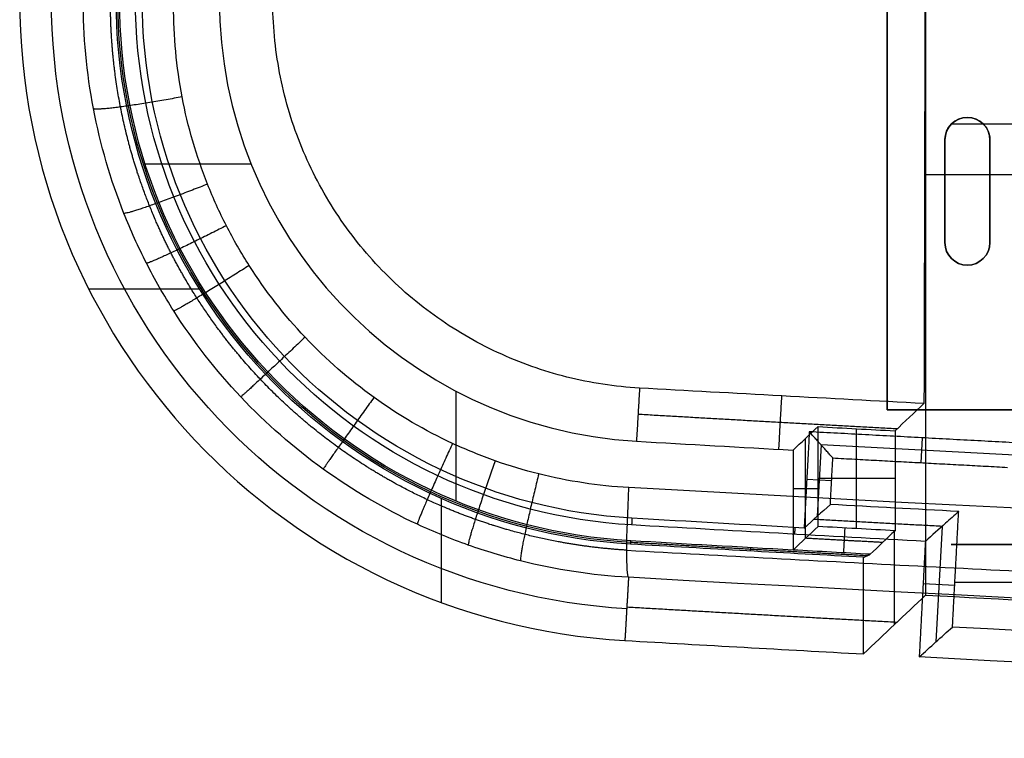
# Model space of a CAD drawing. Header units: millimetres. Extents: x -68 to 68, y -70 to 54.
# Tile 1 of 83: x -67 to -52, y -56 to -45. Entities that reach past the tile are written whole.
import ezdxf

# ---------------------------------------------------------------- set-up
doc = ezdxf.new("R2010")
doc.units = ezdxf.units.MM
doc.layers.add('Layer 01', color=7, linetype='Continuous', true_color=0x000000)

# ---------------------------------------------------------------- blocks, each defined once
blk = doc.blocks.new('User_Library-MINI-DIN-6.step')
at = {"layer": 'Layer 01', "color": 9, "true_color": 0xbebebe}
for p, q in [((-6.550000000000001, 6.3, 6.999999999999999), (-6.550000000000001, 6.3, -7)), ((-6.550000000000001, -6.5, 6.499999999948), (-6.550000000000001, -6.500000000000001, -6.499999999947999))]:
    blk.add_line(p, q, dxfattribs=at)
for points in [[(0, 6.299999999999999, 7), (0, 6.299999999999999), (0, 6.299999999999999, -7)], [(0, -6.5, -7), (0, -6.5), (0, -6.5, 7)]]:
    blk.add_open_spline(points, degree=2, dxfattribs=at)
blk = doc.blocks.new('X1.step')
at = {"layer": 'Layer 01', "extrusion": (-0.999999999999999, -1.1924881e-08, -4.3711409e-08)}
blk.add_blockref('User_Library-MINI-DIN-6.step', (73.09999508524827, 7.015313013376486, -13.99999527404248), dxfattribs=at)
blk = doc.blocks.new('Open CASCADE STEP translator 6.8 1.1.1.step')
at = {"layer": 'Layer 01', "color": 96, "true_color": 0x008000}
for p, q in [((6, -71, 0.80070198), (6, -50, 0.80070198)), ((7.249998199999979, -66.44999918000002, 1.60140396), (7.249998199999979, -66.44999918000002)), ((6.8999989, -68.40000036, 0.80070198), (6.8999989, -66.79999848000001, 0.80070198)), ((7.599997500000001, -68.40000036, 0.80070198), (7.599997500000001, -66.79999848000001, 0.80070198)), ((6.8999989, -67.59999942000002), (6.8999989, -67.59999942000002, 1.60140396)), ((7.599997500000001, -67.59999942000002), (7.599997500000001, -67.59999942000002, 1.60140396)), ((7.249998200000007, -68.74999966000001, 1.60140396), (7.249998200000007, -68.74999966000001)), ((6, -71, 0.80070198), (43.49999999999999, -71, 0.80070198))]:
    blk.add_line(p, q, dxfattribs=at)
at = {"layer": 'Layer 01', "color": 96, "true_color": 0x008000, "extrusion": (0, 0, -1)}
for centre, radius, start, end in [((-7.249998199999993, -66.79999848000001, -0.80070198), 0.3499992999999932, 359.9999999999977, 179.9999999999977), ((-7.2499982, -66.79999848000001, -1.60140396), 0.3499993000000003, 0, 180), ((-7.2499982, -68.40000036, -1.60140396), 0.3499993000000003, 180, 0), ((-7.249998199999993, -68.40000036, -0.80070198), 0.3499993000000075, 179.9999999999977, 359.9999999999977)]:
    blk.add_arc(centre, radius, start, end, dxfattribs=at)
at = {"layer": 'Layer 01', "color": 96, "true_color": 0x008000}
for centre, start, end in [((7.2499982, -66.79999848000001), 0, 180), ((7.2499982, -68.40000036), 180, 0)]:
    blk.add_arc(centre, 0.3499993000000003, start, end, dxfattribs=at)
for points in [[(6, -71), (6, -60.5), (6, -50)], [(6, -50, 1.60140396), (6, -60.5, 1.60140396), (6, -71, 1.60140396)], [(6.8999989, -66.79999848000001), (6.8999989, -66.79999848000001, 0.80070198), (6.8999989, -66.79999848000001, 1.60140396)], [(6.8999989, -66.79999848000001, 1.60140396), (6.8999989, -67.59999942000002, 1.60140396), (6.8999989, -68.40000036, 1.60140396)], [(6.8999989, -68.40000036), (6.8999989, -67.59999942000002), (6.8999989, -66.79999848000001)], [(7.599997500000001, -66.79999848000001, 1.60140396), (7.599997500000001, -66.79999848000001, 0.80070198), (7.599997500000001, -66.79999848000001)], [(7.599997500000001, -68.40000036, 1.60140396), (7.599997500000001, -67.59999942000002, 1.60140396), (7.599997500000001, -66.79999848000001, 1.60140396)], [(7.599997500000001, -66.79999848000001), (7.599997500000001, -67.59999942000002), (7.599997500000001, -68.40000036)], [(6.8999989, -68.40000036, 1.60140396), (6.8999989, -68.40000036, 0.80070198), (6.8999989, -68.40000036)], [(7.599997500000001, -68.40000036), (7.599997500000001, -68.40000036, 0.80070198), (7.599997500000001, -68.40000036, 1.60140396)], [(43.5, -71), (24.75, -71), (6, -71)], [(6, -71, 1.60140396), (24.75, -71, 1.60140396), (43.5, -71, 1.60140396)], [(6, -71), (6, -71, 0.80070198), (6, -71, 1.60140396)]]:
    blk.add_open_spline(points, degree=2, dxfattribs=at)
blk = doc.blocks.new('Board.step')
at = {"layer": 'Layer 01'}
blk.add_blockref('Open CASCADE STEP translator 6.8 1.1.1.step', (0, 0, -1.60140396), dxfattribs=at)
blk = doc.blocks.new('MC403-X_A_090322_MultipleBody.step')
at = {"layer": 'Layer 01'}
for name in ['Board.step', 'X1.step']:
    blk.add_blockref(name, (0, 0), dxfattribs=at)
blk = doc.blocks.new('MC403-X_A_090322_MultipleBody 090322')
at = {"layer": 'Layer 01'}
blk.add_blockref('MC403-X_A_090322_MultipleBody.step', (0, 0), dxfattribs=at)
blk = doc.blocks.new('TRO-13-001 MC403 CASTING270122')
at = {"layer": 'Layer 01', "color": 7, "true_color": 0xdde8ff}
for p, q in [((-53.45289557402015, -51.43782036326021, -9.500000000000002), (-53.47363327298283, -51.82488577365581, 1.599999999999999)), ((-55.0270232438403, -51.54755867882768, -3.950380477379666), (-55.0865556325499, -52.65871997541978, -3.950380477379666)), ((-51.91907464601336, -51.71407240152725, -3.950380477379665), (-55.02702324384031, -51.54755867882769, -3.950380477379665)), ((-55.24977528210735, -52.08281175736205, -9.500000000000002), (-54.86270987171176, -52.10354945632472, 1.600000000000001)), ((-53.14459046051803, -52.81662926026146, -5.45), (-53.24098829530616, -54.61587745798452, -5.45)), ((-53.43862659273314, -53.70305175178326, -12.5), (-52.94694890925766, -53.72939423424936, 1.6)), ((-38.91746038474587, -53.69109792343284, 1.600000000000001), (-52.94489711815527, -53.69109792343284, 1.600000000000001))]:
    blk.add_line(p, q, dxfattribs=at)
at = {"layer": 'Layer 01', "color": 7, "true_color": 0xdde8ff, "extrusion": (0, 0, -1)}
for centre, radius, start, end in [((57.49999999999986, -44.6094920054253, 12.5), 8.198171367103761, 273.329659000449, 0), ((57.49999999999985, -44.6094920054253, 9.500000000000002), 8.093409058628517, 273.3296590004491, 0), ((2.65572452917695e-09, 943.7192740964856, -1.600000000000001), 997.7057884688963, 273.0385120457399, 273.1533671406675), ((-5.533365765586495e-09, 943.719274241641, 9.500000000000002), 998.0934091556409, 273.1755849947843, 273.3296590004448), ((-1.011358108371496e-09, 943.7192741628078, 12.5), 998.1981713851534, 273.0667883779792, 273.3296590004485), ((1.073203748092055e-10, 943.7192741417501, -1.600000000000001), 999.5076171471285, 271.0268399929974, 273.0385630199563), ((4.331468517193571e-11, 943.7192741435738, 12.5), 999.9999999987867, 271.0428407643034, 273.0667883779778)]:
    blk.add_arc(centre, radius, start, end, dxfattribs=at)
at = {"layer": 'Layer 01', "color": 7, "true_color": 0xdde8ff}
for points, degree in [([(-55.21017454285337, -51.34367110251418, -9.500000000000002), (-55.25029954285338, -52.09259698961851, -9.500000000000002), (-55.29042454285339, -52.84152287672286, -9.500000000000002)], 2), ([(-54.84384683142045, -51.75147421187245, 1.600000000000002), (-55.02701068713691, -51.54757265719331, -3.95), (-55.21017454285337, -51.34367110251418, -9.500000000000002)], 2), ([(-51.71518706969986, -51.53092110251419, -9.500000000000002), (-53.46268080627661, -51.43729610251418, -9.500000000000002), (-55.21017454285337, -51.34367110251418, -9.500000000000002)], 2), ([(-54.88265676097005, -52.47585454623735, 1.600000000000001), (-54.86325179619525, -52.1136643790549, 1.600000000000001), (-54.84384683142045, -51.75147421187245, 1.600000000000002)], 2), ([(-54.84384683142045, -51.75147421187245, 1.600000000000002), (-53.48341850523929, -51.82436151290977, 1.600000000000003), (-52.12299017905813, -51.89724881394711, 1.600000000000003)], 2), ([(-54.88265676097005, -52.47585454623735, 1.600000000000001), (-55.01858066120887, -52.59776893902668, -2.09999913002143), (-55.15450325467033, -52.71965837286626, -5.799999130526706), (-55.29042454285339, -52.84152287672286, -9.500000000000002)], 3), ([(-57.97007173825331, -52.68923845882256, -9.500000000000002), (-57.97311407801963, -52.74153118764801, -11), (-57.97615641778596, -52.79382391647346, -12.5)], 2), ([(-52.98197334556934, -54.38311902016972, 1.600000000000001), (-52.93377442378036, -53.4834948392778, 1.600000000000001), (-52.88557550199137, -52.58387065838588, 1.600000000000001)], 2), ([(-55.43481048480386, -52.8335016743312, -9.500000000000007), (-55.43771977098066, -52.8858019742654, -11.00000000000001), (-55.44062905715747, -52.93810227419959, -12.5)], 2), ([(-53.40360216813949, -53.04932718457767, -12.5), (-53.45180108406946, -53.94895125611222, -12.5), (-53.49999999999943, -54.84857532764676, -12.5)], 2), ([(-53.49999999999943, -54.84857532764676, -12.5), (-53.32732655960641, -54.69346354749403, -7.799998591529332), (-53.15465100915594, -54.53831146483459, -3.099998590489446), (-52.98197334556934, -54.38311902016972, 1.600000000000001)], 3)]:
    blk.add_open_spline(points, degree=degree, dxfattribs=at)
blk.add_rational_spline([(-53.1445904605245, -52.81662926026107, -5.450000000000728), (-54.14317226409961, -52.76337556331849, -5.450000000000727), (-55.14164533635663, -52.70812071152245, -5.450000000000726)], [0.999987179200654, 0.9999860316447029, 0.9999858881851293], degree=2, dxfattribs=at)
blk.add_open_spline([(-52.88557550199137, -52.58387065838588, 1.600000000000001), (-52.95372613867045, -52.64512046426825, -0.2549468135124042), (-53.02187644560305, -52.70636397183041, -2.109893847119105), (-53.0900264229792, -52.76760118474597, -3.964841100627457), (-53.19455244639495, -52.8615246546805, -6.809893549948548), (-53.29907769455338, -52.95543331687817, -9.654946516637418), (-53.40360216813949, -53.04932718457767, -12.5)], degree=3, knots=[0, 0, 0, 0, 5.571625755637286, 5.571625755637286, 5.571625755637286, 14.11718815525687, 14.11718815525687, 14.11718815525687, 14.11718815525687], dxfattribs=at)
blk = doc.blocks.new('TRO-13-003 MC403 FRONT CASING270122')
at = {"layer": 'Layer 01', "color": 254, "true_color": 0xcad1ee}
for p, q in [((-63.89726851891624, -47.17737906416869, -9.500000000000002), (-65.54596780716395, -47.17737906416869, -9.500000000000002)), ((-53.40000000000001, -47.33804391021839, 15.2), (-42.78137092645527, -47.33804391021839, 15.2)), ((-53.41723691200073, -47.46101116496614, 14.70639942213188), (-53.40000000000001, -47.46101116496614, 15.2)), ((-66.42675233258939, -49.11649686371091, -12.5), (-64.70456964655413, -49.11649686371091, -12.5)), ((-60.70417458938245, -52.4238958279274, -9.500000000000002), (-60.70417458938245, -50.71296262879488, -9.500000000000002)), ((-54.47492246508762, -52.85115724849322, 1.600000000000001), (-54.47492246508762, -51.2964389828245, 1.600000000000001)), ((-55.26873273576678, -53.00155663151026, -3.950000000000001), (-55.26873273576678, -51.44677099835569, -3.950000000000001)), ((-53.87492246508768, -52.07359119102, 1.600000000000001), (-55.07492246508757, -52.07359119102, 1.600000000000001)), ((-55.46254300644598, -52.22415486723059, -9.500000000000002), (-55.07492246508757, -52.22415486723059, 1.600000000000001)), ((-60.9336526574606, -54.00151145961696, -12.5), (-60.9336526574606, -52.38309773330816, -12.5)), ((-53.88365265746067, -54.3435898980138, 1.349999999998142), (-53.88365265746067, -52.89204449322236, 1.349999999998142))]:
    blk.add_line(p, q, dxfattribs=at)
for centre, radius, start, end in [((-57.49999999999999, -44.60949200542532, -12.5), 9.999999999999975, 179.9999999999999, 266.6703409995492), ((-57.4999999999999, -44.6094920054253, -9.500000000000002), 6.893409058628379, 180, 266.6703409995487), ((5.675246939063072e-10, 943.7192741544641, 1.599999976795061), 996.5057885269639, 266.8317602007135, 266.9008595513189), ((-1.308580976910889e-08, 943.7192739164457, -9.500000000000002), 996.8934088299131, 266.670340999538, 266.810680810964), ((-1.541593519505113e-10, 943.7192741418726, 15.19999999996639), 999.0326946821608, 266.9359827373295, 267.7684720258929), ((-1.082298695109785e-09, 943.7192741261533, -12.49999999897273), 999.9999999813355, 266.6703409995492, 266.8834462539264)]:
    blk.add_arc(centre, radius, start, end, dxfattribs=at)
at = {"layer": 'Layer 01', "color": 254, "true_color": 0xcad1ee, "extrusion": (0, 0, -1)}
for centre, radius, start, end in [((57.5, -44.6094920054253, -1.65250767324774), 9.505783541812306, 273.3296590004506, 0), ((57.49999999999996, -44.6094920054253, 12.5), 8.498171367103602, 273.3296590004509, 0), ((57.5, -44.6094920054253, 11), 8.471988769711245, 273.3296590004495, 0), ((57.50000000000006, -44.60949200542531, 9.500000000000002), 8.445806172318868, 273.3296590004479, 4.8202740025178e-14), ((-2.619344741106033e-10, 943.7192741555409, -1.600000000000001), 998.0581856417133, 273.0943152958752, 273.1633068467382), ((-1.032822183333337e-08, 943.7192743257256, 9.500000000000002), 998.4458063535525, 273.1843552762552, 273.3296590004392)]:
    blk.add_arc(centre, radius, start, end, dxfattribs=at)
at = {"layer": 'Layer 01', "color": 254, "true_color": 0xcad1ee, "extrusion": (-0.9971169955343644, 0.05622903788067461, -0.05095088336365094)}
blk.add_arc((55.2917717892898, 18.43851539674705, 54.04130302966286), 1.500000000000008, 2.002602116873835, 85.99497171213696, dxfattribs=at)
at = {"layer": 'Layer 01', "color": 254, "true_color": 0xcad1ee, "extrusion": (-1.083924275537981e-11, -1.863084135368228e-10, -1)}
blk.add_arc((1.747930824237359e-07, 943.7192711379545, 12.50000001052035), 998.4981683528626, 273.1212459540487, 273.3296590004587, dxfattribs=at)
at = {"layer": 'Layer 01', "color": 254, "true_color": 0xcad1ee, "extrusion": (1.364219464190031e-13, 2.452098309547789e-12, -1)}
blk.add_arc((1.782341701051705e-06, 943.7192420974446, 9.499999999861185), 998.4457740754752, 273.1153891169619, 273.1843552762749, dxfattribs=at)
at = {"layer": 'Layer 01', "color": 254, "true_color": 0xcad1ee}
for points, degree in [([(-53.40000000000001, -40.12029213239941, 15.2), (-53.40843978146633, -43.71456018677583, 14.95831628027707), (-53.41687956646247, -47.3088282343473, 14.71663245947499), (-53.42531935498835, -50.90309627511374, 14.47494853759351)], 3), ([(-53.40000000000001, -40.12029213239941, 15.2), (-53.40000000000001, -47.00276566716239, 15.2), (-53.40000000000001, -53.88523920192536, 15.2)], 2), ([(-38.89999999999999, -49.57778003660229, 15.2), (-43.97109365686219, -46.78981265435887, 15.2), (-48.78313015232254, -43.6046648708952, 15.2), (-53.40000000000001, -40.12029213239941, 15.2)], 3), ([(-57.85218936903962, -50.66303782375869, 14.25740542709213), (-57.87628206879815, -51.07715101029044, 2.378702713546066), (-57.90037476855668, -51.49126419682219, -9.500000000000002)], 2), ([(-53.42531935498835, -50.90309627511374, 14.47494853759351), (-54.90112004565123, -50.82626019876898, 14.40530993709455), (-56.37674336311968, -50.74624072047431, 14.33279482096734), (-57.85218936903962, -50.66303782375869, 14.25740542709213)], 3), ([(-55.64263133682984, -50.785251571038, 14.36814953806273), (-55.66591196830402, -51.20134787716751, 2.434074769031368), (-55.6891925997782, -51.61744418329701, -9.5)], 2), ([(-53.87492246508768, -51.3291062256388, 1.599999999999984), (-53.72505472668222, -51.18713327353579, 5.891650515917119), (-53.5751870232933, -51.04512996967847, 10.1833000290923), (-53.42531935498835, -50.90309627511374, 14.47494853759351)], 3), ([(-55.46254300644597, -51.63009936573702, -9.500000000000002), (-55.33333613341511, -51.5078916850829, -5.799999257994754), (-55.20412928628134, -51.38566152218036, -2.099999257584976), (-55.07492246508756, -51.26340885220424, 1.600000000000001)], 3), ([(-55.07492246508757, -52.81817864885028, 1.600000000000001), (-55.07492246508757, -52.04079375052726, 1.600000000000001), (-55.07492246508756, -51.26340885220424, 1.600000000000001)], 2), ([(-53.87492246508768, -51.3291062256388, 1.599999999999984), (-53.87492246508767, -52.10643987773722, 1.599999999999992), (-53.87492246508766, -52.88377352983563, 1.600000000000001)], 2), ([(-55.46254300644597, -51.63009936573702, -9.500000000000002), (-55.46254300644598, -52.40750012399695, -9.500000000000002), (-55.46254300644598, -53.18490088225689, -9.500000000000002)], 2), ([(-3.664716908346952, -53.83866012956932, 18.63214893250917), (-21.80872059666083, -53.77422305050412, 18.57357458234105), (-39.92660677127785, -53.23167853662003, 18.08006312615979), (-58.01853395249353, -52.21278995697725, 17.15550797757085)], 3), ([(-55.07492246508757, -52.81817864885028, 1.600000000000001), (-55.20412928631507, -52.94044186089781, -2.099999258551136), (-55.33333613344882, -53.06268259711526, -5.79999925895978), (-55.46254300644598, -53.18490088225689, -9.500000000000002)], 3), ([(-54.65812359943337, -52.84112614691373, 1.599999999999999), (-54.66873751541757, -53.03464556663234, -3.950000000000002), (-54.67935143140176, -53.22816498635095, -9.500000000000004)], 2), ([(-53.87492246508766, -52.88377352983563, 1.600000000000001), (-54.00412928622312, -53.00618427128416, -2.099999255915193), (-54.13333613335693, -53.12857248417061, -5.799999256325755), (-54.26254300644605, -53.25093819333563, -9.5)], 3), ([(-57.9905392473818, -53.04104068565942, -9.500000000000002), (-57.99205995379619, -53.06717908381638, -11), (-57.99358066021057, -53.09331748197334, -12.5)], 2), ([(-56.12684362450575, -53.14772063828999, -9.5), (-56.12831545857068, -53.17386183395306, -11.00000000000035), (-56.1297872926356, -53.20000302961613, -12.50000000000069)], 2), ([(-54.3673053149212, -54.80173019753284, -12.49999999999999), (-54.36730531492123, -54.04970196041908, -12.50000000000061), (-54.36730531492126, -53.29767372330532, -12.50000000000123)], 2), ([(-58.02358478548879, -53.60903817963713, 15.71346383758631), (-58.05219643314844, -54.1008245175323, 1.606731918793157), (-58.08080808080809, -54.59261085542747, -12.5)], 2), ([(-3.665028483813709, -55.23727921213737, 17.18787482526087), (-21.81061578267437, -55.17274803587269, 17.12938899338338), (-39.93008163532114, -54.62940857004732, 16.63662207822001), (-58.02358478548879, -53.60903817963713, 15.71346383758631)], 3), ([(-54.3673053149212, -54.80173019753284, -12.49999999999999), (-54.04487004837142, -54.49637324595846, -3.266662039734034), (-53.72243494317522, -54.19087637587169, 5.966671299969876), (-53.40000000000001, -53.88523920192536, 15.2)], 3)]:
    blk.add_open_spline(points, degree=degree, dxfattribs=at)
for points, knots in [([(-58.02358478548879, -53.60903817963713, 15.71346383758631), (-58.59572612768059, -53.5766041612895, 15.68908964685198), (-59.15570901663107, -53.49052959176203, 15.66795051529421), (-59.97817707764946, -53.28417762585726, 15.64094091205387), (-60.24939516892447, -53.2024310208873, 15.6327267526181), (-60.7858374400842, -53.01248980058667, 15.6179210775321), (-61.05228419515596, -52.90363246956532, 15.61130759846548), (-61.82727550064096, -52.54299187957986, 15.59434094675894), (-62.31518206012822, -52.25676679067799, 15.58670979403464), (-63.23447858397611, -51.59429727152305, 15.57883690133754), (-63.66927208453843, -51.21350055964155, 15.57867783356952), (-64.44811873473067, -50.38805507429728, 15.58614213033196), (-64.79575678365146, -49.94208739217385, 15.59366695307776), (-65.25417029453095, -49.22297964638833, 15.61080670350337), (-65.39706278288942, -48.97345212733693, 15.61754679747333), (-65.65660774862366, -48.46538016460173, 15.63282906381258), (-65.77347215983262, -48.20685563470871, 15.64135971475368), (-66.08632392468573, -47.41815907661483, 15.6695772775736), (-66.24490723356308, -46.87498145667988, 15.69186768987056), (-66.45912791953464, -45.75283495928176, 15.74370866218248), (-66.51268853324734, -45.1821692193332, 15.77290123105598), (-66.51156708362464, -44.60949200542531, 15.80501534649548)], [-13.66318424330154, -13.66318424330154, -13.66318424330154, -13.66318424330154, -11.95528621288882, -11.95528621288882, -11.10133719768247, -11.10133719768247, -10.24738818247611, -10.24738818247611, -8.539490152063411, -8.539490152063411, -6.831592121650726, -6.831592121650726, -5.12369409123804, -5.12369409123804, -4.269745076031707, -4.269745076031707, -3.415796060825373, -3.415796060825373, -1.707898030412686, -1.707898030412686, 0, 0, 0, 0]), ([(-58.01853395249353, -52.21278995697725, 17.15550797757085), (-58.49579707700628, -52.18591178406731, 17.13111831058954), (-58.96300076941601, -52.1143674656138, 17.1099559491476), (-59.64931122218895, -51.94268242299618, 17.08290264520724), (-59.87564883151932, -51.87465177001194, 17.07467242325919), (-60.32335949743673, -51.71654186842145, 17.0598319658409), (-60.54575943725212, -51.62590866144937, 17.05319944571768), (-61.19272144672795, -51.32556869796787, 17.0361729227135), (-61.60009569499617, -51.08713291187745, 17.02849925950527), (-62.36776715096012, -50.53510102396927, 17.02054100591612), (-62.73093163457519, -50.21768873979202, 17.02033867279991), (-63.38152138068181, -49.52947366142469, 17.02772646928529), (-63.67192490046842, -49.15759403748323, 17.03521725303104), (-64.0548649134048, -48.5578577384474, 17.0523156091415), (-64.17423453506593, -48.34973113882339, 17.05904367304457), (-64.39104550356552, -47.92592655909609, 17.07430643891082), (-64.48865639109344, -47.7102806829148, 17.08282902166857), (-64.74993089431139, -47.05239977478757, 17.11102734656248), (-64.88231886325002, -46.59931949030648, 17.13331146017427), (-65.06102487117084, -45.66331744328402, 17.18515483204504), (-65.10560291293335, -45.18733980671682, 17.21435534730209), (-65.10447948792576, -44.70976055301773, 17.24648083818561)], [-11.40181429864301, -11.40181429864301, -11.40181429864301, -11.40181429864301, -9.976587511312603, -9.976587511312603, -9.263974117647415, -9.263974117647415, -8.551360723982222, -8.551360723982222, -7.126133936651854, -7.126133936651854, -5.700907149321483, -5.700907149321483, -4.275680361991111, -4.275680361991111, -3.563066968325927, -3.563066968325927, -2.850453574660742, -2.850453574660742, -1.425226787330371, -1.425226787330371, 0, 0, 0, 0]), ([(-57.85218936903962, -50.66303782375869, 14.25740542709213), (-58.23699607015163, -50.64133792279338, 14.23774334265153), (-58.613665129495, -50.58354713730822, 14.22073987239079), (-59.16694623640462, -50.44486650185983, 14.19909048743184), (-59.34940599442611, -50.38991381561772, 14.19252139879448), (-59.71031084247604, -50.26220002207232, 14.18071261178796), (-59.88958013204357, -50.18899210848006, 14.17545564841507), (-60.41100015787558, -49.94643127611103, 14.1620270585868), (-60.73927126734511, -49.75388775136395, 14.15607525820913), (-61.35778914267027, -49.3081780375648, 14.15017197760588), (-61.65032865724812, -49.05194117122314, 14.15029007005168), (-62.17427005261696, -48.49652481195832, 14.15679849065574), (-62.40809965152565, -48.19644778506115, 14.16311039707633), (-62.71639269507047, -47.71259015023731, 14.17727612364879), (-62.81248252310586, -47.54469210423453, 14.18282316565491), (-62.98698082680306, -47.20286861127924, 14.19535499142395), (-63.06553823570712, -47.02894585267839, 14.20233093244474), (-63.27580358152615, -46.4983768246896, 14.22535057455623), (-63.38233170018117, -46.13300849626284, 14.24346827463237), (-63.52611856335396, -45.37828046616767, 14.28547217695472), (-63.56197816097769, -44.99453887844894, 14.30906577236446), (-63.56107371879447, -44.60949200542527, 14.33496560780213)], [0, 0, 0, 0, 1.149107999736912, 1.149107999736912, 1.723661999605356, 1.723661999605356, 2.2982159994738, 2.2982159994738, 3.447323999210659, 3.447323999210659, 4.596431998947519, 4.596431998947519, 5.745539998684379, 5.745539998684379, 6.320093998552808, 6.320093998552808, 6.894647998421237, 6.894647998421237, 8.043755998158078, 8.043755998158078, 9.192863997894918, 9.192863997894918, 9.192863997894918, 9.192863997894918])]:
    blk.add_open_spline(points, degree=3, knots=knots, dxfattribs=at)
blk.add_rational_spline([(-58.05027328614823, -53.18681507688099, 16.70172455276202), (-58.59113493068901, -53.15463852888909, 16.67581810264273), (-59.12075169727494, -53.07198216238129, 16.65331116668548), (-59.89844863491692, -52.87522108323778, 16.62452601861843), (-60.15482214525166, -52.7974560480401, 16.61576706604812), (-60.66184960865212, -52.61703648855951, 16.59996635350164), (-60.91368515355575, -52.51375515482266, 16.59289963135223), (-61.64598926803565, -52.17196684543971, 16.57474819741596), (-62.10714580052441, -51.90101840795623, 16.56653873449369), (-62.97601890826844, -51.27453146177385, 16.5579547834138), (-63.38713921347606, -50.91458946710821, 16.55766343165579), (-64.12373763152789, -50.1348586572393, 16.56534607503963), (-64.45274823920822, -49.71365505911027, 16.57321686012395), (-64.88690604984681, -49.0347703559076, 16.59124114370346), (-65.02234262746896, -48.79916158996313, 16.59834261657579), (-65.26851496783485, -48.31947605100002, 16.61446440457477), (-65.37945810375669, -48.07538515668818, 16.62347404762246), (-65.67686529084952, -47.33055500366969, 16.65330859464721), (-65.82807443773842, -46.81753131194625, 16.6769140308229), (-66.03376224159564, -45.75753690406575, 16.73187397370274), (-66.08616705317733, -45.21664744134, 16.76296566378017), (-66.08712230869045, -44.67721463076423, 16.79696460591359)], [0.8715946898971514, 0.8721400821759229, 0.8726198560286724, 0.8732432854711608, 0.8734349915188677, 0.8737851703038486, 0.8739442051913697, 0.8743607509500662, 0.8745611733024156, 0.8748041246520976, 0.8748452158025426, 0.8747543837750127, 0.8746248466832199, 0.8742974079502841, 0.8741650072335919, 0.8738579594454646, 0.873683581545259, 0.8730980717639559, 0.8726250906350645, 0.8715024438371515, 0.8708586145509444, 0.8701436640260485], degree=3, knots=[-7.743809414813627e-15, -7.743809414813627e-15, -7.743809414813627e-15, -7.743809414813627e-15, 1.707897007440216, 1.707897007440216, 2.561845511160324, 2.561845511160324, 3.415794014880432, 3.415794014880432, 5.123691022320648, 5.123691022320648, 6.831588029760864, 6.831588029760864, 8.53948503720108, 8.53948503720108, 9.393433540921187, 9.393433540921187, 10.2473820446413, 10.2473820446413, 11.95527905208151, 11.95527905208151, 13.66317605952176, 13.66317605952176, 13.66317605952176, 13.66317605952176], dxfattribs=at)
for points, weights, degree in [([(-64.97185258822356, -46.1303715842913, 17.15928559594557), (-66.2921778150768, -46.37651171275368, 17.061615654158), (-66.3521022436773, -46.31346463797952, 15.71780866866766)], [0.9999999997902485, 0.7441275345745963, 1.000000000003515], 2), ([(-64.57639036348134, -47.48936877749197, 17.09229783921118), (-65.81504670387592, -47.97562376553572, 16.98399361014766), (-65.87799310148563, -47.943359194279, 15.65078695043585)], [0.9999999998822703, 0.7469768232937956, 1.000000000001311], 2), ([(-64.28357989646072, -48.13599187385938, 17.06674120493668), (-65.46631965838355, -48.73575302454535, 16.95456118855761), (-65.52713079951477, -48.71883757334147, 15.62520532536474)], [0.9999999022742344, 0.7480230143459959, 1.000000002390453], 2), ([(-63.92845256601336, -48.75583607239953, 17.04667131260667), (-65.04540670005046, -49.46425427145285, 16.93157394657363), (-65.10168054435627, -49.46218844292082, 15.60510522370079)], [0.9999999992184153, 0.7488131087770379, 1.000000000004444], 2), ([(-63.057935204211, -49.87177307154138, 17.02405201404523), (-64.01817860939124, -50.7763633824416, 16.90605474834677), (-64.05897144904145, -50.80048524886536, 15.58241262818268)], [1.000000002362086, 0.7495995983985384, 0.9999999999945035], 2), ([(-61.98580862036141, -50.80976852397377, 17.02450057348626), (-62.75684903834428, -51.88147199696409, 16.90735290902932), (-62.77493869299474, -51.92545393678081, 15.58277237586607)], [0.9999996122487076, 0.749365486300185, 1.000000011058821], 2), ([(-53.84393118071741, -51.29974707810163, 2.487474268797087), (-55.86022569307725, -51.19063838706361, 2.487474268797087), (-57.87606145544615, -51.07335903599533, 2.487474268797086)], [0.9999632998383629, 0.9999614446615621, 0.9999636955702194], 2), ([(-60.76304738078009, -51.52503657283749, 17.04748095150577), (-61.31966818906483, -52.72798984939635, 16.93474143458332), (-61.31056620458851, -52.78344147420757, 15.60565310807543)], [1.000000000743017, 0.7481661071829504, 1.000000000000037], 2), ([(-60.10083811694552, -51.79512643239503, 17.06720792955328), (-60.54116655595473, -53.04971464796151, 16.95796209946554), (-60.51750249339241, -53.10750070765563, 15.62532705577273)], [0.9999997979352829, 0.7472202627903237, 1.000000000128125], 2), ([(-59.42148912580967, -51.99967354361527, 17.09188304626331), (-59.74207386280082, -53.29522207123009, 16.9869023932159), (-59.7038954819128, -53.35299311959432, 15.64994823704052)], [0.9999999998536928, 0.7460709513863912, 1.000000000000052], 2), ([(-54.06873273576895, -53.06737276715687, -3.950000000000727), (-54.66875254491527, -53.03482587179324, -3.950000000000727), (-55.26873273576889, -53.00155663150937, -3.950000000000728)], [0.9999921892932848, 0.9999920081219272, 0.9999921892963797], 2), ([(-54.31492416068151, -53.27430726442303, -11.00000000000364), (-56.1536830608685, -53.17413405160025, -11.00000000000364), (-57.9920599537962, -53.06717908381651, -11.00000000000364)], [0.9999993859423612, 0.9999977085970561, 0.9999994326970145], 2), ([(-58.05027328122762, -53.18681371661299, 16.70172595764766), (-39.93882867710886, -54.20816151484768, 17.62717347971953), (-21.81685896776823, -54.75119950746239, 18.12041889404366), (-3.666728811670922, -54.81574461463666, 18.17900646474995)], [0.871594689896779, 0.871289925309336, 0.871126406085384, 0.8711070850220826], 3), ([(-54.36730531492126, -53.29767372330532, -12.50000000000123), (-54.31492415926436, -53.27430857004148, -10.999999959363), (-54.26254300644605, -53.25093819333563, -9.5)], [1, 0.9999999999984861, 1], 2), ([(-53.84894359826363, -54.31070363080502, 2.343937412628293), (-55.95007038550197, -54.19733683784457, 2.343937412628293), (-58.05070121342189, -54.0751241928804, 2.343937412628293)], [0.9998244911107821, 0.999881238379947, 0.9999424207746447], 2)]:
    blk.add_rational_spline(points, weights, degree=degree, dxfattribs=at)

msp = doc.modelspace()

# ---------------------------------------------------------------- block references
at = {"layer": 'Layer 01'}
for name, p in [('TRO-13-001 MC403 CASTING270122', (0, 0)), ('TRO-13-003 MC403 FRONT CASING270122', (0, 0)), ('MC403-X_A_090322_MultipleBody 090322', (-60.00000000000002, 19.99999999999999, 1.60140396))]:
    msp.add_blockref(name, p, dxfattribs=at)

doc.saveas('drawing.dxf')
